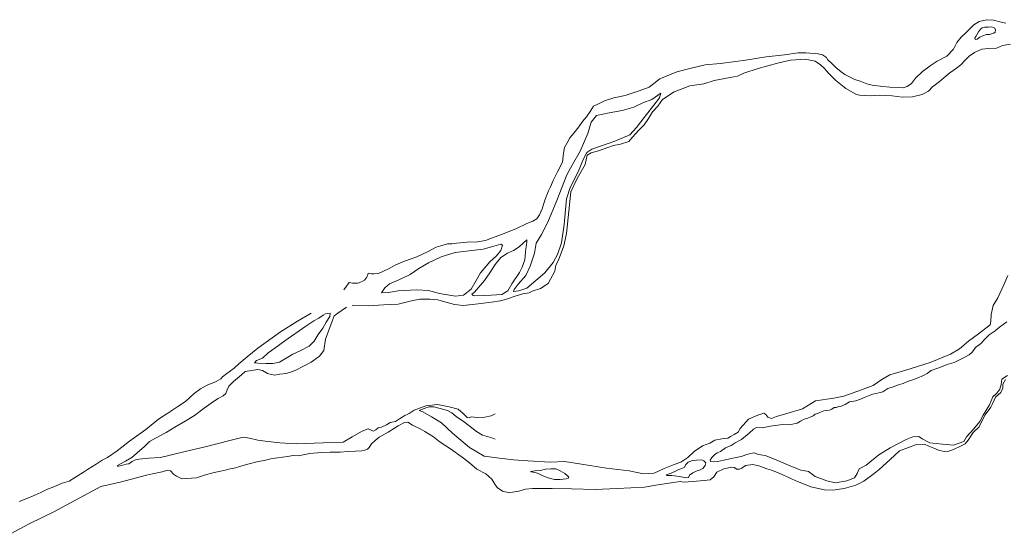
# Model space of a CAD drawing. Header units: metres. Extents: x 347609 to 748319, y 8548087 to 17123455.
# Tile 7 of 48: x 363011 to 364044, y 8551479 to 8552021. Entities that reach past the tile are written whole.
import ezdxf

# ---------------------------------------------------------------- set-up
doc = ezdxf.new("R2010")
doc.units = ezdxf.units.M
doc.layers.add('01. RIO', color=7, linetype='Continuous', lineweight=5, true_color=0x2776bb)

# ---------------------------------------------------------------- blocks, each defined once
blk = doc.blocks.new('REIORORI')
at = {"layer": '01. RIO', "color": 152, "lineweight": 15, "true_color": 0x2776bb, "flags": 128}
for points in [[(364045, 8551643.5), (364042.3, 8551638.9), (364042, 8551634.6), (364040, 8551630.1), (364034.4, 8551625.3), (364032.9, 8551621.9), (364030.8, 8551617.5), (364029.5, 8551614.5), (364023.7, 8551606.5), (364019.3, 8551598.5), (364017.3, 8551594.1), (364011.1, 8551587.9), (364005.9, 8551580.2), (364002.5, 8551576.2), (363997.9, 8551573.6), (363990.5, 8551570.2), (363985.6, 8551568.5), (363980.7, 8551568.1), (363974.7, 8551569.7), (363969.6, 8551571.7), (363964.4, 8551573.8), (363960.1, 8551575.8), (363950.6, 8551575.3), (363943.2, 8551572.4), (363933.9, 8551568.7), (363928.6, 8551563.8), (363919.9, 8551555.8), (363912.5, 8551549.4), (363907, 8551544.9), (363896.4, 8551537), (363887.8, 8551533), (363875.6, 8551529.5), (363863.9, 8551527.5), (363855.1, 8551528.1), (363840.6, 8551531.1), (363824.4, 8551537.6), (363819.6, 8551539.7), (363807.4, 8551545.4), (363799.3, 8551548.5), (363794.6, 8551549.9), (363786.3, 8551553), (363780, 8551554.4), (363772.2, 8551553.5), (363768.3, 8551550.5), (363765.9, 8551549.5), (363762.8, 8551549.7), (363760.8, 8551551.2), (363757.7, 8551551.8), (363749.3, 8551550), (363742.2, 8551546.5), (363739.1, 8551541.7), (363735, 8551538.6), (363728.7, 8551537.6), (363716.7, 8551536.6), (363707.5, 8551536.1), (363703.7, 8551536.6), (363694.1, 8551535.2), (363678.1, 8551532.8), (363666.2, 8551530.7), (363637.5, 8551529.3), (363614.3, 8551528.3), (363589.7, 8551529.1), (363569.2, 8551529.5), (363556.1, 8551529.3), (363548.6, 8551529.5), (363541.2, 8551528.5), (363534.3, 8551526.5), (363527.8, 8551525.6), (363524.7, 8551524.9), (363517.2, 8551526.5), (363511.6, 8551530.4), (363509.2, 8551533.9), (363506, 8551539.2), (363499.9, 8551544.8), (363490.3, 8551549.7), (363482.7, 8551556.1), (363476.2, 8551561.1), (363462.6, 8551570.8), (363451.7, 8551578.1), (363444.8, 8551583.4), (363435.9, 8551589), (363430.7, 8551592), (363422.8, 8551595.9), (363417.9, 8551598.8), (363414.3, 8551598.6), (363407.8, 8551594.9), (363397.3, 8551588.4), (363387.9, 8551583.2), (363383.5, 8551579.6), (363379.7, 8551576.2), (363377.4, 8551572.2), (363375.6, 8551570.6), (363372.8, 8551569.6), (363369.7, 8551568.9), (363363.1, 8551568.4), (363354.9, 8551568.2), (363346.9, 8551567.6), (363336.3, 8551567.4), (363326.9, 8551567.1), (363315.1, 8551565.9), (363308.1, 8551564.7), (363303, 8551563.7), (363297.7, 8551564), (363291.8, 8551562.9), (363281, 8551561.5), (363274, 8551560.4), (363267.2, 8551558.8), (363261, 8551557.8), (363250, 8551554.7), (363241.4, 8551552.3), (363237.6, 8551551), (363231.4, 8551550.1), (363226.3, 8551548.6), (363220, 8551547.3), (363214.8, 8551546.1), (363205.5, 8551543.7), (363196.3, 8551540.6), (363180.9, 8551539.5), (363175.1, 8551542.2), (363172.2, 8551544.5), (363168.8, 8551547.7), (363165.8, 8551548.7), (363160.1, 8551546.9), (363149.9, 8551544.7), (363143.6, 8551543.3), (363116, 8551536), (363095.9, 8551531.3), (363073.2, 8551519.3), (363059.3, 8551511.7), (363047.2, 8551505.3), (363020.7, 8551492.2), (362996.5, 8551479.2)], [(364046.5, 8551704.2), (364038.8, 8551698.4), (364034, 8551694.6), (364027.7, 8551690.4), (364024.1, 8551686.7), (364018.6, 8551681.2), (364013.4, 8551677.1), (364010.4, 8551672.6), (364006.8, 8551669.6), (364000.8, 8551666.5), (363994.6, 8551663.3), (363991, 8551661.6), (363983.6, 8551659.3), (363977.9, 8551657.1), (363972.8, 8551655.1), (363967.1, 8551653.1), (363962.9, 8551649.9), (363958.8, 8551647.8), (363952.3, 8551645.1), (363947.6, 8551643.4), (363942.1, 8551641.5), (363937.7, 8551639.4), (363932.8, 8551638.2), (363927, 8551635.9), (363921.6, 8551634.1), (363916.2, 8551630.7), (363911.9, 8551629.7), (363905.8, 8551628.3), (363901.3, 8551626.5), (363897.6, 8551625), (363892.8, 8551623.1), (363887.8, 8551621.3), (363881.4, 8551620.4), (363876.9, 8551617.6), (363872, 8551615.5), (363870.4, 8551615.6), (363867.8, 8551614.4), (363865.3, 8551614.2), (363862.9, 8551612.6), (363860.2, 8551611.5), (363857.4, 8551611.2), (363854.5, 8551610.8), (363850.9, 8551609.3), (363848, 8551608.1), (363845.4, 8551607.3), (363843.1, 8551605.7), (363840.8, 8551604.4), (363837.6, 8551603), (363833.7, 8551601.9), (363830, 8551600.1), (363826.5, 8551597.9), (363819.8, 8551596.3), (363816.7, 8551596), (363811, 8551596.3), (363798.4, 8551594.8), (363789.8, 8551593.1), (363783.7, 8551593.4), (363780.7, 8551591.7), (363776.1, 8551587.3), (363767.9, 8551580.9), (363761.3, 8551577.1), (363757.2, 8551574.4), (363751.2, 8551572.1), (363745.8, 8551568.2), (363742.4, 8551566.6), (363739.5, 8551564.7), (363736.8, 8551561.7), (363735.2, 8551559.1), (363735.6, 8551557.6), (363738.5, 8551557.2), (363743, 8551557.6), (363749.6, 8551559), (363760.7, 8551561.4), (363767.5, 8551562.9), (363774.7, 8551565.4), (363781.2, 8551566.6), (363785.8, 8551565), (363792.8, 8551563.8), (363802.5, 8551560), (363817.4, 8551553.7), (363830.1, 8551548.5), (363832.7, 8551548.1), (363838.3, 8551547.1), (363845.1, 8551541.8), (363857.5, 8551537.5), (363866.3, 8551535.3), (363878.5, 8551537.5), (363886.7, 8551540.5), (363889.2, 8551545.1), (363891.6, 8551549.8), (363898.9, 8551553.8), (363912.2, 8551564.5), (363923.9, 8551572), (363940.6, 8551580.6), (363947.6, 8551583.4), (363954.2, 8551583.9), (363957.7, 8551581.6), (363965.5, 8551577.1), (363978.9, 8551575.7), (363990.3, 8551574.7), (364001.1, 8551578.6), (364004, 8551583.4), (364011.3, 8551591.6), (364017.9, 8551599.5), (364021.7, 8551606.3), (364028.1, 8551617.2), (364031.8, 8551625.5), (364035.7, 8551629.3), (364039.1, 8551633.5), (364040.3, 8551638.5), (364041.2, 8551643.9), (364047.2, 8551648)], [(364027.3, 8552013.3), (364023.1, 8552013.3), (364020.5, 8552012.5), (364018.6, 8552011), (364016.7, 8552008.3), (364015.3, 8552005.9), (364013.9, 8552003.4), (364012.9, 8552001.9), (364013.1, 8552000.4), (364015.4, 8552000.7), (364018.1, 8552002.8), (364021.1, 8552004.1), (364024.9, 8552005.6), (364028.2, 8552005.6), (364030.4, 8552006.1), (364032.7, 8552006.9), (364034.2, 8552008), (364034.3, 8552010.2), (364033.7, 8552012), (364032.2, 8552013), (364030, 8552013.6), (364027.3, 8552013.3)], [(363359.5, 8551721.4), (363376.2, 8551721), (363392.4, 8551722.1), (363407.8, 8551722.7), (363421.6, 8551726.2), (363430.6, 8551727.9), (363441.1, 8551727.8), (363449.5, 8551727.3), (363455.3, 8551725.4), (363466.8, 8551722.3), (363475.9, 8551721.3), (363491.6, 8551722.9), (363505.6, 8551724.9), (363515.2, 8551726.1), (363521.6, 8551727.8), (363530.4, 8551730.9), (363538.5, 8551733.6), (363545.1, 8551734.7), (363548.4, 8551736.4), (363557, 8551739.1), (363565.3, 8551744.3), (363572.1, 8551757.4), (363573.1, 8551763.7), (363575.9, 8551768.7), (363581.6, 8551783.7), (363584.4, 8551796.7), (363586.9, 8551820.2), (363588.8, 8551840.5), (363595.7, 8551854.4), (363603.8, 8551869.1), (363605.9, 8551879), (363610.2, 8551881.4), (363617.8, 8551883.4), (363627.9, 8551887), (363633.8, 8551889.1), (363641, 8551890.5), (363649.8, 8551893.3), (363653.4, 8551897.5), (363660.1, 8551905.3), (363666, 8551910.9), (363670.4, 8551917.3), (363674.7, 8551924.4), (363680.3, 8551930.2), (363685, 8551937.3), (363697.4, 8551945.2), (363713.9, 8551951.5), (363728.5, 8551953.6), (363739.4, 8551957.4), (363756.2, 8551960.5), (363763.8, 8551961.7), (363770.5, 8551964.8), (363785.4, 8551969.7), (363805.8, 8551975.6), (363819.3, 8551978.7), (363834.9, 8551979.6), (363845.3, 8551977.5), (363851, 8551973.8), (363855, 8551969.7), (363859.1, 8551964.9), (363867, 8551957.3), (363872.2, 8551953.2), (363877.5, 8551949), (363887.8, 8551943), (363891.8, 8551941.9), (363903.1, 8551941.3), (363912.9, 8551941.7), (363925.9, 8551941.1), (363936.5, 8551939.9), (363947.5, 8551940.2), (363957.6, 8551942.4), (363964.1, 8551945.9), (363968.4, 8551950.6), (363975.3, 8551956), (363980.1, 8551960.2), (363986.4, 8551965.4), (363993.7, 8551970.1), (363998.1, 8551973.6), (364002.4, 8551978.1), (364006.8, 8551982.6), (364012.4, 8551986.6), (364020, 8551990.1), (364027.3, 8551990.9), (364035.6, 8551991.3), (364041.8, 8551993.8), (364050.3, 8551995.4)], [(364047.3, 8551752.8), (364043.3, 8551743), (364036.8, 8551729.3), (364031.9, 8551721.3), (364030, 8551711.9), (364029.7, 8551704.5), (364028.8, 8551701), (364016.5, 8551691.5), (364006, 8551683.7), (363996.8, 8551675.9), (363987.2, 8551670.1), (363966, 8551661.5), (363940.4, 8551653.4), (363923.6, 8551648.6), (363915.3, 8551643.5), (363906.2, 8551637.5), (363894, 8551632.8), (363875.5, 8551626.2), (363864.7, 8551624.1), (363845.6, 8551621.3), (363831.9, 8551612.8), (363815.6, 8551608), (363804.8, 8551604.7), (363799.5, 8551602.9), (363795.5, 8551604.1), (363793.6, 8551607.1), (363791.3, 8551608.2), (363785, 8551606.3), (363775.3, 8551601.9), (363766.7, 8551592.2)], [(363316.4, 8551661.8), (363325.1, 8551668.3), (363329.9, 8551674), (363331.6, 8551686), (363338.6, 8551705), (363340.6, 8551710.3), (363344.5, 8551713.4), (363353.5, 8551719.4)], [(363316.5, 8551713.3), (363302.1, 8551704.8), (363284.2, 8551693.5), (363260.6, 8551676.6), (363249.3, 8551667.5), (363240.7, 8551660), (363235.8, 8551655.6), (363228.1, 8551650.1), (363223.3, 8551646.4), (363221.8, 8551644.4), (363216.8, 8551641.5), (363207.5, 8551637.8), (363200.3, 8551633.8), (363193.6, 8551628.9), (363184.7, 8551620.5), (363176.5, 8551615.2), (363166, 8551608.2), (363156.2, 8551602.2), (363142.9, 8551591.2), (363125.8, 8551579.1), (363113.1, 8551568.7), (363102.8, 8551561.8), (363097.1, 8551559.2), (363090.8, 8551554.9), (363082, 8551549.3), (363077.7, 8551546.3), (363069.4, 8551541.3), (363062.6, 8551537), (363055.2, 8551535.1), (363049.8, 8551532.6), (363044.8, 8551530.5), (363039.9, 8551528.5), (363033, 8551525.3), (363026.4, 8551522.5), (363016.6, 8551518), (363010.3, 8551515.7)], [(363509.6, 8551607.6), (363505.2, 8551605.7), (363498.7, 8551604.1), (363490.8, 8551603.9), (363484.3, 8551604.4), (363482.4, 8551603.3), (363480, 8551603.9), (363475.8, 8551608.1), (363470.8, 8551612.4), (363461.2, 8551615), (363449, 8551617.3), (363436.9, 8551616.1), (363424.5, 8551611.5), (363419.4, 8551608.1), (363414.7, 8551605.8), (363409.1, 8551602.5), (363404.8, 8551599.7), (363399.4, 8551598.5), (363395.4, 8551596), (363390.2, 8551593.5), (363386.7, 8551593.1), (363384.2, 8551590.8), (363381.8, 8551589.6), (363376.3, 8551591.8), (363370, 8551589.3), (363359.6, 8551583.5), (363350, 8551578.1), (363329.1, 8551577.1), (363300.7, 8551576.1), (363283.5, 8551577.1), (363268.3, 8551578.9), (363260.4, 8551580), (363251.7, 8551582), (363245.3, 8551583.2), (363231.2, 8551579.7), (363205.4, 8551573.2), (363184.2, 8551568.2), (363168.6, 8551564.4), (363158.3, 8551561.8), (363146.3, 8551561.1), (363135.7, 8551560.2), (363131.1, 8551559.1), (363128.8, 8551557.7), (363125.3, 8551555.2), (363122.3, 8551554.7), (363117.5, 8551553.3), (363114.7, 8551552.9), (363113.3, 8551552.8), (363113.4, 8551553.6), (363115.9, 8551554.9), (363121.6, 8551558), (363128.2, 8551561.9), (363134, 8551566.9), (363141.8, 8551573.5), (363147, 8551578.5), (363153.2, 8551582.1), (363164.4, 8551588.2), (363173.3, 8551593.6), (363184.3, 8551599.8), (363194, 8551605.8), (363204.4, 8551613.7), (363214.1, 8551620.5), (363218.9, 8551623.6), (363224.3, 8551626.6), (363226.9, 8551629), (363228.4, 8551632.9), (363230.1, 8551636.7), (363235, 8551641.6), (363243.4, 8551648.7), (363247.3, 8551652.1), (363260.4, 8551654), (363265.5, 8551653.1), (363270.8, 8551649.9), (363277.9, 8551648.2), (363283.6, 8551649.1), (363290.2, 8551650.1), (363295.8, 8551651.8), (363300.4, 8551653.6), (363308.6, 8551657.8), (363316.4, 8551661.8)], [(363766.7, 8551592.2), (363764.6, 8551588.5), (363760.4, 8551586), (363756.3, 8551583.8), (363753.6, 8551582.3), (363747.5, 8551581.5), (363739.9, 8551580.1), (363734.7, 8551577), (363727.2, 8551574.1), (363718.2, 8551568.2), (363711.6, 8551561.9), (363704.2, 8551556.8), (363697.4, 8551554.4), (363687, 8551550.4), (363676.4, 8551545.3), (363665.1, 8551544.7), (363650.1, 8551547.8), (363626.5, 8551550.7), (363600.2, 8551554.8), (363582.2, 8551557.7), (363567.4, 8551556.9), (363543.9, 8551558.3), (363528.9, 8551559.4), (363514, 8551561.3), (363498.1, 8551563.4), (363482.6, 8551572.5), (363464.7, 8551587.3), (363453.3, 8551598.3), (363442.6, 8551604.4), (363433.8, 8551609.7), (363429.7, 8551611), (363434, 8551612.8), (363439.8, 8551615), (363445.3, 8551615), (363451.9, 8551613.3), (363459.7, 8551611), (363464.1, 8551608.6), (363468.6, 8551604.9), (363477.5, 8551598.8), (363485.2, 8551592.9), (363489.9, 8551589), (363496.4, 8551585.4), (363506.2, 8551582.5), (363509.7, 8551581.2)]]:
    blk.add_lwpolyline(points, dxfattribs=at)
blk.add_lwpolyline([(364045.2, 8552017.4), (364040.4, 8552018.6), (364032.5, 8552020.6), (364025, 8552021), (364017.5, 8552019), (364011.7, 8552015.6), (364004.2, 8552008), (363998.3, 8552002.7), (363993.9, 8551997.1), (363990.4, 8551990.2), (363983.3, 8551982.9), (363973.4, 8551977.5), (363966, 8551972.6), (363957.8, 8551966.6), (363950.4, 8551959.8), (363946.5, 8551954.2), (363941.9, 8551950.9), (363937.6, 8551949.6), (363932.3, 8551949.8), (363923.7, 8551950.3), (363916.2, 8551950.9), (363910.5, 8551951.5), (363905.2, 8551952.5), (363899.6, 8551953.7), (363892.4, 8551956.5), (363887, 8551958.2), (363882, 8551960.7), (363876.5, 8551963.6), (363872.4, 8551966.4), (363867.1, 8551970.9), (363863, 8551974.8), (363858.3, 8551979.4), (363857.3, 8551981.2), (363853, 8551984), (363848.5, 8551985.3), (363835.6, 8551986.2), (363827.3, 8551986.1), (363813.2, 8551984.3), (363793.7, 8551982.2), (363772.3, 8551978.7), (363762.2, 8551977), (363745.6, 8551975.2), (363729.9, 8551973.6), (363715.1, 8551970.3), (363700, 8551966.4), (363682.3, 8551958.9), (363671, 8551950.4), (363660.5, 8551946.4), (363646.1, 8551941.6), (363634, 8551938.9), (363624.3, 8551935.8), (363617.8, 8551932.8), (363612.6, 8551930.5), (363609.1, 8551924.8), (363605.5, 8551919.3), (363601.3, 8551914.2), (363597.4, 8551908.8), (363592.2, 8551902.1), (363587.8, 8551897), (363585.2, 8551891.8), (363582.4, 8551887.1), (363581.2, 8551881), (363580.3, 8551871.6), (363574.9, 8551861.4), (363570.4, 8551852.5), (363567.6, 8551845.9), (363565.6, 8551841.7), (363561.8, 8551831.8), (363558.7, 8551822.6), (363555.9, 8551816.3), (363553.1, 8551812.2), (363549, 8551809.8), (363542.6, 8551807.3), (363531.2, 8551801.7), (363516.2, 8551795.9), (363505.6, 8551791.8), (363499.5, 8551789.5), (363491, 8551788), (363480.2, 8551787.6), (363469, 8551786.7), (363463.9, 8551786.1), (363461.6, 8551785.9), (363459.4, 8551785.9), (363452.4, 8551783.7), (363447.5, 8551782.3), (363438.6, 8551777.4), (363427.2, 8551772.3), (363414.5, 8551767.6), (363405.2, 8551763.8), (363397.5, 8551759.8), (363387.2, 8551755), (363382.4, 8551754.4), (363379.8, 8551754.6), (363377.5, 8551754.9), (363376.4, 8551755.1), (363376.2, 8551755.1, -0.275901), (363370, 8551746.4, -0.189408), (363356.3, 8551745.5), (363350.6, 8551737.6)], format="xyb", dxfattribs=at)
for points in [[(363683.5, 8551944.1), (363673.9, 8551937.4), (363664.5, 8551933.7), (363655.1, 8551929.3), (363642.9, 8551925.8), (363629, 8551923.2), (363615.9, 8551920.4), (363610.2, 8551913.4), (363606.7, 8551901.8), (363598.6, 8551883), (363590.6, 8551869.1), (363584.7, 8551858.4), (363574.2, 8551831.5), (363564.8, 8551808.6), (363558.2, 8551795.7), (363552.4, 8551786.8), (363550.8, 8551776.2), (363546.4, 8551762.5), (363541.6, 8551752.9), (363533.8, 8551743.5), (363529.6, 8551737.9), (363528.6, 8551736.1), (363534.2, 8551736.8), (363542.9, 8551739.4), (363561.7, 8551755.5), (363570.4, 8551766.2), (363574.8, 8551774.7), (363579.2, 8551786.9), (363582, 8551806.3), (363584.4, 8551833.2), (363588.3, 8551845), (363596.6, 8551861.6), (363602.3, 8551875.1), (363605.8, 8551881.9), (363610.8, 8551885.2), (363620.2, 8551888.5), (363635.1, 8551893.5), (363651, 8551900.1), (363657.8, 8551908.1), (363665.8, 8551918.4), (363676.1, 8551931.5), (363681.8, 8551938.9)], [(363539.3, 8551786.9), (363534.7, 8551782.8), (363528.8, 8551779.1), (363522.5, 8551776.3), (363515.4, 8551771.7), (363509.5, 8551764.1), (363503.9, 8551755.5), (363498.5, 8551747.4), (363494.1, 8551742.7), (363487.8, 8551735.3), (363485.2, 8551733.3), (363486.3, 8551731.6), (363488.3, 8551731.4), (363497.4, 8551731.6), (363505.2, 8551732.2), (363516.7, 8551732.7), (363522.8, 8551736.8), (363527.1, 8551744), (363535.1, 8551755.9), (363537.7, 8551761.5), (363540.6, 8551769.1), (363541.4, 8551777.6), (363541.9, 8551783.2), (363542.7, 8551787.4), (363542.7, 8551790)], [(363508.2, 8551783.4), (363497.1, 8551780.4), (363467.6, 8551776.9), (363453, 8551772.4), (363439.6, 8551765.9), (363429.4, 8551760.2), (363420.5, 8551753.9), (363407.7, 8551747.9), (363398.8, 8551743.9), (363393.8, 8551739.8), (363390.3, 8551734.4), (363397.7, 8551734.8), (363407.9, 8551736.8), (363427.2, 8551737.7), (363439.6, 8551737), (363451.3, 8551734), (363468, 8551730.9), (363476.3, 8551732.2), (363484.4, 8551738.5), (363489.6, 8551747.4), (363494.3, 8551755.5), (363504.1, 8551767.2), (363511, 8551773.5), (363515.4, 8551778.9), (363517.3, 8551784.5), (363515.4, 8551785.6)], [(363336, 8551709.8), (363332.3, 8551703.8), (363328.9, 8551697.5), (363324, 8551691), (363319.6, 8551683.9), (363314.3, 8551678.6), (363305.1, 8551673.6), (363297.1, 8551670.1), (363283.1, 8551661.9), (363276.1, 8551660.3), (363268.9, 8551660.5), (363260.7, 8551660.7), (363257, 8551661.3), (363259.2, 8551663.6), (363265.4, 8551666.1), (363271.3, 8551671.6), (363278.5, 8551676.5), (363288.7, 8551684.3), (363310.9, 8551699.6), (363319.2, 8551705.1), (363324.6, 8551708), (363329, 8551711), (363331.6, 8551712.4), (363336.4, 8551713.3)], [(363702.2, 8551549.1), (363699.6, 8551548), (363694.1, 8551545.4), (363689.1, 8551543.7), (363690.1, 8551543.1), (363694.9, 8551543.1), (363702.9, 8551541.8), (363709.9, 8551540.4), (363712.5, 8551541), (363713.5, 8551543.4), (363717, 8551545.9), (363720.3, 8551547.4), (363723.9, 8551548.5), (363727.5, 8551550.2), (363730, 8551553.5), (363730.4, 8551556.3), (363728.6, 8551558.5), (363726.5, 8551559.3), (363720.9, 8551558.9), (363716.7, 8551558.8), (363712, 8551557), (363709.6, 8551554.5), (363707.9, 8551551.5), (363704.5, 8551550.1)], [(363546.8, 8551547.2), (363551.3, 8551547.7), (363557, 8551548.1), (363562.3, 8551549.6), (363568.1, 8551550), (363573.2, 8551550.1), (363577.9, 8551547.9), (363582.5, 8551545.1), (363585.3, 8551542.7), (363586.8, 8551541.3), (363586.2, 8551539.8), (363583.9, 8551539.5), (363577.9, 8551538.8), (363571.7, 8551538.7), (363565.2, 8551540.5), (363559.6, 8551542.7), (363554.1, 8551545.3), (363549.5, 8551546.6), (363547.1, 8551546.9)]]:
    blk.add_lwpolyline(points, close=True, dxfattribs=at)

msp = doc.modelspace()

# ---------------------------------------------------------------- block references
msp.add_blockref('REIORORI', (0, 0))

doc.saveas('drawing.dxf')
